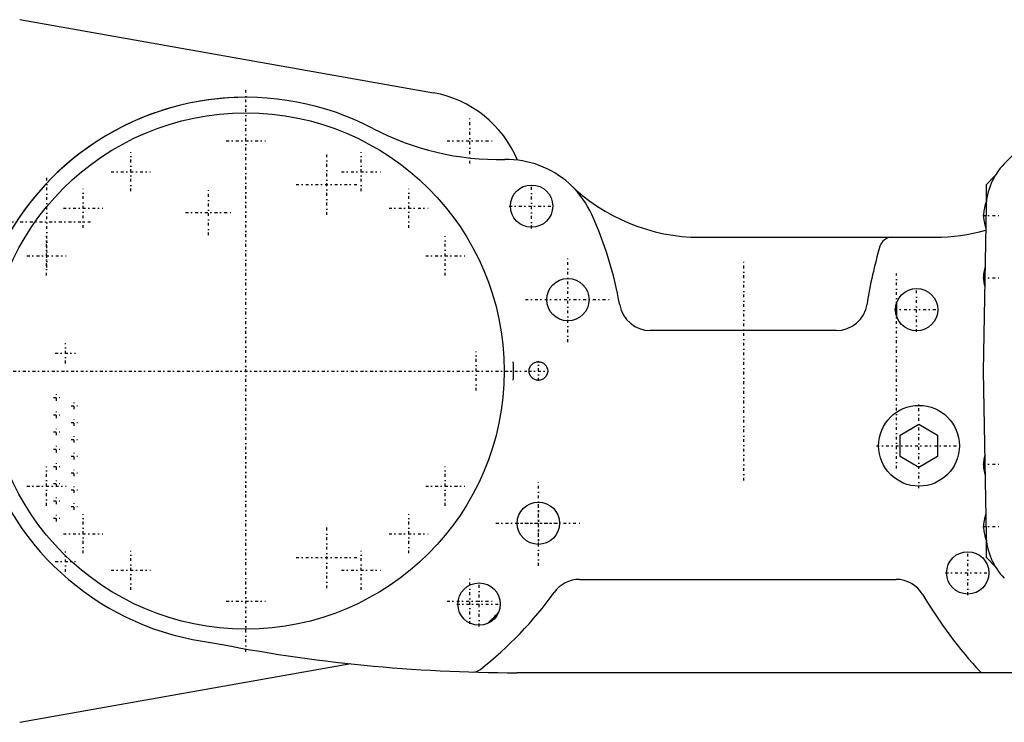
# Model space of a CAD drawing. Extents: x -344 to 171, y -70 to 70.
# Tile 3 of 4: x -206 to -48, y -56 to 56. Entities that reach past the tile are written whole.
import ezdxf

# ---------------------------------------------------------------- set-up
doc = ezdxf.new("R2010")
doc.units = 0
doc.linetypes.add('CENTER', pattern=[1.5, 0.45, -0.5, 0.05, -0.5])
doc.layers.add('AM_0', color=7, linetype='CONTINUOUS')
doc.layers.add('AM_7', color=7, linetype='CENTER')

msp = doc.modelspace()

# ---------------------------------------------------------------- linework, layer by layer
at = {"layer": 'AM_0', "color": 7, "linetype": 'CONTINUOUS'}
for p, q in [((-206.35, 56.48), (-139.87, 44.73)), ((-33.91, 47.59), (-48.13, 33.3)), ((-51, 30), (-49.63, 31.37)), ((-51, 27.26), (-51, 30)), ((-51.04, 26.42), (-51.5, 0)), ((-97, 21.5), (-59.25, 21.5)), ((-65.45, 10.93), (-65.45, 8.79)), ((-75.12, 6.5), (-105.01, 6.5)), ((-51.5, 0), (-51.04, -26.42)), ((-64.84, -10.29), (-61.84, -8.56)), ((-61.84, -8.56), (-58.84, -10.29)), ((-64.84, -13.75), (-64.84, -10.29)), ((-58.84, -10.29), (-58.84, -13.75)), ((-61.84, -15.49), (-64.84, -13.75)), ((-58.84, -13.75), (-61.84, -15.49)), ((-51, -30), (-51, -27.26)), ((-49.63, -31.37), (-51, -30)), ((-116.39, -33.5), (-65.53, -33.5)), ((-153.14, -47.07), (-206.35, -56.48)), ((-33.11, -48.5), (-126.46, -48.5))]:
    msp.add_line(p, q, dxfattribs=at)
for centre, radius in [((-170, 0), 41.5), ((-124.1, 26.5), 3.4), ((-118.26, 11.47), 3.4), ((-62.22, 9.86), 3.4), ((-123, 0), 1.5), ((-61.84, -12.02), 6.5), ((-123, -24.47), 3.4), ((-54, -32.45), 3.4), ((-132.52, -37.48), 3.4)]:
    msp.add_circle(centre, radius, dxfattribs=at)
for centre, radius, start, end in [((-143, 27), 18, 22.5379, 79.9766), ((-170, 0), 44, 62.4047, 263.0263), ((-170, 0), 44, 90, 165.5225), ((-129.24, 77.99), 44, 242.4047, 271.0939), ((-128.11, 19), 15, 47.9772, 91.0939), ((-41.04, 26.25), 10, 135.1327, 179), ((-97, 51.5), 30, 225.3892, 270), ((-128.09, 18.97), 15, 24.3558, 46.2926), ((-45.8, 25), 5.67, 156.1472, 200.846), ((-170, 0), 61, 10.0346, 24.3558), ((-59.25, 51.5), 30, 270, 285.744), ((-66.19, 19.5), 2, 90, 163.584), ((0, 0), 71, 163.584, 171.2968), ((-45.8, 15), 5.67, 162.5298, 195.4702), ((-105.01, 11.5), 5, 190.0346, 270), ((-75.12, 11.5), 5, 270, 351.2968), ((-170, 0), 43, 358.0009, 1.9991), ((-45.8, -15), 5.67, 164.5298, 197.4702), ((-45.8, -25), 5.67, 159.154, 203.8528), ((-41.04, -26.25), 10, 181, 224.8673), ((-116.39, -38.5), 5, 90, 144.3147), ((-65.53, -38.5), 5, 30.4362, 90), ((-170, 0), 61, 308.1483, 324.3147), ((0, 0), 71, 210.4362, 223.0161), ((-143, -27), 18, 310.8129, 319.1871), ((-126.46, 201.5), 250, 258.7244, 270), ((-133.56, -46.4), 2, 268.3604, 308.1483), ((-51.77, -48.3), 0.2, 223.0157, 270)]:
    msp.add_arc(centre, radius, start, end, dxfattribs=at)
at = {"layer": 'AM_7', "color": 4, "linetype": 'CENTER'}
for p, q in [((-170, -45.15), (-170, 45.15)), ((-170, -43.58), (-170, 43.58)), ((-134, 33.33), (-134, 40.67)), ((-173.15, 37), (-166.85, 37)), ((-137.68, 37), (-130.33, 37)), ((-188.5, 28.89), (-188.5, 35.19)), ((-157, 25.08), (-157, 34.92)), ((-151.5, 28.89), (-151.5, 35.19)), ((-191.65, 32.04), (-185.35, 32.04)), ((-154.65, 32.04), (-148.35, 32.04)), ((-202, 16.65), (-202, 31.35)), ((-124.1, 22.93), (-124.1, 30.07)), ((-196.16, 23.01), (-196.16, 29.31)), ((-176, 21.82), (-176, 29.17)), ((-161.92, 30), (-152.08, 30)), ((-143.84, 23.01), (-143.84, 29.31)), ((-199.31, 26.16), (-193.01, 26.16)), ((-179.68, 25.5), (-172.32, 25.5)), ((-146.99, 26.16), (-140.69, 26.16)), ((-127.67, 26.5), (-120.53, 26.5)), ((-209.35, 24), (-194.65, 24)), ((-51.6, 25), (-48.67, 25)), ((-202.04, 15.35), (-202.04, 21.65)), ((-137.96, 15.35), (-137.96, 21.65)), ((-205.19, 18.5), (-198.89, 18.5)), ((-141.11, 18.5), (-134.81, 18.5)), ((-118.26, 4.65), (-118.26, 18.3)), ((-90, -17.6), (-90, 17.6)), ((-65.45, -15.67), (-65.45, 15.68)), ((-51.6, 15), (-48.67, 15)), ((-62.22, 6.29), (-62.22, 13.43)), ((-125.08, 11.47), (-111.43, 11.47)), ((-65.79, 9.86), (-58.65, 9.86)), ((-199, 1.22), (-199, 4.48)), ((-200.63, 2.85), (-197.37, 2.85)), ((-133, -3.15), (-133, 3.15)), ((-215.15, 0), (-124.85, 0)), ((-123, -1.57), (-123, 1.57)), ((-213.57, 0), (-126.42, 0)), ((-124.58, 0), (-121.42, 0)), ((-200.94, -4.26), (-199.9, -4.26)), ((-200.42, -4.79), (-200.42, -3.74)), ((-198.1, -5.59), (-197.06, -5.59)), ((-197.58, -6.12), (-197.58, -5.07)), ((-61.84, -18.85), (-61.84, -5.2)), ((-200.94, -7.03), (-199.9, -7.03)), ((-200.42, -7.56), (-200.42, -6.51)), ((-197.58, -8.82), (-197.58, -7.77)), ((-200.42, -10.32), (-200.42, -9.28)), ((-198.1, -8.29), (-197.06, -8.29)), ((-200.94, -9.8), (-199.9, -9.8)), ((-198.1, -10.99), (-197.06, -10.99)), ((-197.58, -11.52), (-197.58, -10.46)), ((-200.94, -12.57), (-199.9, -12.57)), ((-200.42, -13.1), (-200.42, -12.04)), ((-68.67, -12.02), (-55.02, -12.02)), ((-198.1, -13.69), (-197.06, -13.69)), ((-197.58, -14.21), (-197.58, -13.16)), ((-202.04, -21.65), (-202.04, -15.35)), ((-200.94, -15.34), (-199.9, -15.34)), ((-200.42, -15.87), (-200.42, -14.81)), ((-137.96, -21.65), (-137.96, -15.35)), ((-51.6, -15), (-48.67, -15)), ((-198.1, -16.39), (-197.06, -16.39)), ((-197.58, -16.91), (-197.58, -15.87)), ((-205.19, -18.5), (-198.89, -18.5)), ((-200.94, -18.11), (-199.9, -18.11)), ((-200.42, -18.64), (-200.42, -17.59)), ((-197.58, -19.61), (-197.58, -18.57)), ((-141.11, -18.5), (-134.81, -18.5)), ((-122.99, -31.3), (-122.99, -17.65)), ((-200.42, -21.41), (-200.42, -20.36)), ((-198.1, -19.09), (-197.06, -19.09)), ((-200.94, -20.88), (-199.9, -20.88)), ((-198.1, -21.79), (-197.06, -21.79)), ((-197.58, -22.32), (-197.58, -21.27)), ((-123, -28.04), (-123, -20.9)), ((-200.94, -23.65), (-199.9, -23.65)), ((-200.42, -24.18), (-200.42, -23.12)), ((-196.16, -29.31), (-196.16, -23.01)), ((-143.84, -29.31), (-143.84, -23.01)), ((-157, -34.92), (-157, -25.08)), ((-129.81, -24.47), (-116.16, -24.47)), ((-126.57, -24.47), (-119.43, -24.47)), ((-51.6, -25), (-48.67, -25)), ((-199.31, -26.16), (-193.01, -26.16)), ((-146.99, -26.16), (-140.69, -26.16)), ((-199, -32.28), (-199, -29.02)), ((-188.5, -35.19), (-188.5, -28.89)), ((-161.92, -30), (-152.08, -30)), ((-151.5, -35.19), (-151.5, -28.89)), ((-54, -36.02), (-54, -28.88)), ((-200.63, -30.65), (-197.37, -30.65)), ((-191.65, -32.04), (-185.35, -32.04)), ((-154.65, -32.04), (-148.35, -32.04)), ((-57.57, -32.45), (-50.43, -32.45)), ((-134, -40.67), (-134, -33.33)), ((-132.52, -41.05), (-132.52, -33.91)), ((-173.15, -37), (-166.85, -37)), ((-137.68, -37), (-130.33, -37)), ((-136.09, -37.48), (-128.95, -37.48))]:
    msp.add_line(p, q, dxfattribs=at)

doc.saveas('drawing.dxf')
